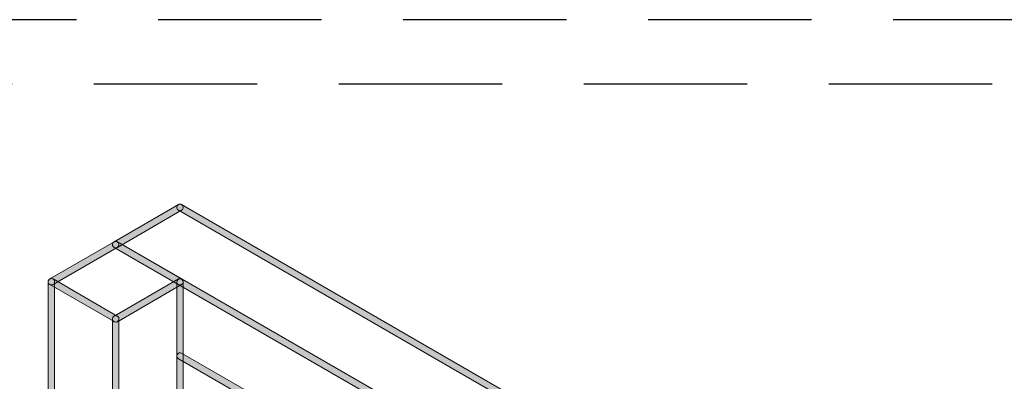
# Paper-space layout 'A01 Title Sheet' of a CAD drawing. Header units: millimetres. Extents: x 0 to 2642, y -51 to 594.
# Tile 10 of 14: x 512 to 589, y 566 to 594. Entities that reach past the tile are written whole.
import ezdxf
from ezdxf.enums import TextEntityAlignment as Align
from ezdxf.lldxf.tags import DXFTag

# ---------------------------------------------------------------- set-up
doc = ezdxf.new("R2010")
doc.units = ezdxf.units.MM
doc.linetypes.add('DASHED', pattern=[19.05, 12.7, -6.35])
doc.layers.add('A_10_Sheet_Annotation', color=250, linetype='Continuous', lineweight=25)
doc.layers.add('A_10_Sheet_NoPlot', color=9, linetype='DASHED', lineweight=25, plot=False, transparency=0.5)
doc.styles.get("Standard").update_dxf_attribs({"font": 'arial.ttf'})
doc.styles.add('Standard 2.5mm (Annotative)', font='arial.ttf', dxfattribs={"height": 2.5})
doc.styles.add('Standard 3.0mm (Annotative)', font='arial.ttf', dxfattribs={"height": 3})
tags = doc.linetypes.add('COMM', pattern='A,12.7,-5.08,["TC",Standard,S=2.54,R=0,X=-2.54,Y=-1.27],-5', length=22.78).pattern_tags.tags
tags[6] = DXFTag(74, 10)

# ---------------------------------------------------------------- blocks, each defined once
blk = doc.blocks.new('Title Block - Project Title Sheet')
at = {"true_color": 0x28225c}
h = blk.add_hatch(color=179, dxfattribs=at)
h.dxf.hatch_style = 2
edge = h.paths.add_edge_path()
edge.add_spline(control_points=[(519.488, 576.402), (519.419, 576.522), (519.461, 576.676), (519.581, 576.745), (519.581, 576.745), (519.581, 576.745), (519.581, 576.745), (519.581, 576.745), (524.578, 579.631), (524.578, 579.631), (524.698, 579.7), (524.852, 579.659), (524.921, 579.539), (524.921, 579.539), (524.921, 579.539), (524.921, 579.539), (524.991, 579.419), (524.95, 579.265), (524.829, 579.195), (524.829, 579.195), (524.829, 579.195), (524.829, 579.195), (524.829, 579.195), (519.832, 576.31), (519.832, 576.31), (519.792, 576.287), (519.748, 576.276), (519.706, 576.276), (519.706, 576.276), (519.706, 576.276), (519.706, 576.276), (519.619, 576.276), (519.535, 576.321), (519.488, 576.402), (519.488, 576.402), (519.488, 576.402), (519.488, 576.402)], knot_values=[0, 0, 0, 0, 1, 1, 1, 2, 2, 2, 3, 3, 3, 4, 4, 4, 5, 5, 5, 6, 6, 6, 7, 7, 7, 8, 8, 8, 9, 9, 9, 10, 10, 10, 11, 11, 11, 12, 12, 12, 12], degree=3, periodic=0)
h = blk.add_hatch(color=179, dxfattribs=at)
h.dxf.hatch_style = 2
edge = h.paths.add_edge_path()
edge.add_spline(control_points=[(554.567, 561.882), (554.567, 561.882), (524.578, 579.196), (524.578, 579.196), (524.458, 579.265), (524.417, 579.418), (524.486, 579.539), (524.486, 579.539), (524.486, 579.539), (524.486, 579.539), (524.556, 579.659), (524.71, 579.7), (524.829, 579.631), (524.829, 579.631), (524.829, 579.631), (524.829, 579.631), (524.829, 579.631), (554.818, 562.317), (554.818, 562.317), (554.938, 562.248), (554.98, 562.094), (554.91, 561.973), (554.91, 561.973), (554.91, 561.973), (554.91, 561.973), (554.863, 561.893), (554.779, 561.848), (554.692, 561.848), (554.692, 561.848), (554.692, 561.848), (554.692, 561.848), (554.649, 561.848), (554.606, 561.859), (554.567, 561.882), (554.567, 561.882), (554.567, 561.882), (554.567, 561.882)], knot_values=[0, 0, 0, 0, 1, 1, 1, 2, 2, 2, 3, 3, 3, 4, 4, 4, 5, 5, 5, 6, 6, 6, 7, 7, 7, 8, 8, 8, 9, 9, 9, 10, 10, 10, 11, 11, 11, 12, 12, 12, 12], degree=3, periodic=0)
h = blk.add_hatch(color=179, dxfattribs=at)
h.dxf.hatch_style = 2
edge = h.paths.add_edge_path()
edge.add_spline(control_points=[(514.49, 573.517), (514.421, 573.637), (514.462, 573.791), (514.582, 573.859), (514.582, 573.859), (514.582, 573.859), (514.582, 573.859), (514.582, 573.859), (519.581, 576.745), (519.581, 576.745), (519.701, 576.814), (519.854, 576.773), (519.924, 576.653), (519.924, 576.653), (519.924, 576.653), (519.924, 576.653), (519.993, 576.533), (519.952, 576.38), (519.831, 576.31), (519.831, 576.31), (519.831, 576.31), (519.831, 576.31), (519.831, 576.31), (514.833, 573.425), (514.833, 573.425), (514.794, 573.402), (514.751, 573.391), (514.708, 573.391), (514.708, 573.391), (514.708, 573.391), (514.708, 573.391), (514.622, 573.391), (514.537, 573.436), (514.49, 573.517), (514.49, 573.517), (514.49, 573.517), (514.49, 573.517)], knot_values=[0, 0, 0, 0, 1, 1, 1, 2, 2, 2, 3, 3, 3, 4, 4, 4, 5, 5, 5, 6, 6, 6, 7, 7, 7, 8, 8, 8, 9, 9, 9, 10, 10, 10, 11, 11, 11, 12, 12, 12, 12], degree=3, periodic=0)
h = blk.add_hatch(color=179, dxfattribs=at)
h.dxf.hatch_style = 2
edge = h.paths.add_edge_path()
edge.add_spline(control_points=[(524.579, 573.425), (524.579, 573.425), (519.581, 576.31), (519.581, 576.31), (519.461, 576.379), (519.419, 576.533), (519.488, 576.653), (519.488, 576.653), (519.488, 576.653), (519.488, 576.653), (519.558, 576.773), (519.711, 576.815), (519.832, 576.745), (519.832, 576.745), (519.832, 576.745), (519.832, 576.745), (519.832, 576.745), (524.829, 573.86), (524.829, 573.86), (524.95, 573.79), (524.991, 573.636), (524.921, 573.516), (524.921, 573.516), (524.921, 573.516), (524.921, 573.516), (524.875, 573.436), (524.791, 573.391), (524.704, 573.391), (524.704, 573.391), (524.704, 573.391), (524.704, 573.391), (524.661, 573.391), (524.618, 573.402), (524.579, 573.425), (524.579, 573.425), (524.579, 573.425), (524.579, 573.425)], knot_values=[0, 0, 0, 0, 1, 1, 1, 2, 2, 2, 3, 3, 3, 4, 4, 4, 5, 5, 5, 6, 6, 6, 7, 7, 7, 8, 8, 8, 9, 9, 9, 10, 10, 10, 11, 11, 11, 12, 12, 12, 12], degree=3, periodic=0)
h = blk.add_hatch(color=179, dxfattribs=at)
h.dxf.hatch_style = 2
edge = h.paths.add_edge_path()
edge.add_spline(control_points=[(549.569, 558.996), (549.569, 558.996), (519.58, 576.31), (519.58, 576.31), (519.46, 576.38), (519.419, 576.533), (519.488, 576.653), (519.488, 576.653), (519.488, 576.653), (519.488, 576.653), (519.558, 576.773), (519.711, 576.815), (519.832, 576.745), (519.832, 576.745), (519.832, 576.745), (519.832, 576.745), (519.832, 576.745), (549.82, 559.431), (549.82, 559.431), (549.94, 559.361), (549.981, 559.208), (549.912, 559.088), (549.912, 559.088), (549.912, 559.088), (549.912, 559.088), (549.865, 559.007), (549.781, 558.962), (549.694, 558.962), (549.694, 558.962), (549.694, 558.962), (549.694, 558.962), (549.652, 558.962), (549.608, 558.974), (549.569, 558.996), (549.569, 558.996), (549.569, 558.996), (549.569, 558.996)], knot_values=[0, 0, 0, 0, 1, 1, 1, 2, 2, 2, 3, 3, 3, 4, 4, 4, 5, 5, 5, 6, 6, 6, 7, 7, 7, 8, 8, 8, 9, 9, 9, 10, 10, 10, 11, 11, 11, 12, 12, 12, 12], degree=3, periodic=0)
h = blk.add_hatch(color=179, dxfattribs=at)
h.dxf.hatch_style = 2
edge = h.paths.add_edge_path()
edge.add_spline(control_points=[(519.581, 570.539), (519.581, 570.539), (514.582, 573.425), (514.582, 573.425), (514.462, 573.494), (514.421, 573.648), (514.49, 573.768), (514.49, 573.768), (514.49, 573.768), (514.49, 573.768), (514.56, 573.888), (514.714, 573.929), (514.833, 573.859), (514.833, 573.859), (514.833, 573.859), (514.833, 573.859), (514.833, 573.859), (519.831, 570.974), (519.831, 570.974), (519.952, 570.904), (519.993, 570.751), (519.924, 570.631), (519.924, 570.631), (519.924, 570.631), (519.924, 570.631), (519.877, 570.55), (519.792, 570.505), (519.705, 570.505), (519.705, 570.505), (519.705, 570.505), (519.705, 570.505), (519.663, 570.505), (519.62, 570.516), (519.581, 570.539), (519.581, 570.539), (519.581, 570.539), (519.581, 570.539)], knot_values=[0, 0, 0, 0, 1, 1, 1, 2, 2, 2, 3, 3, 3, 4, 4, 4, 5, 5, 5, 6, 6, 6, 7, 7, 7, 8, 8, 8, 9, 9, 9, 10, 10, 10, 11, 11, 11, 12, 12, 12, 12], degree=3, periodic=0)
h = blk.add_hatch(color=179, dxfattribs=at)
h.dxf.hatch_style = 2
edge = h.paths.add_edge_path()
edge.add_spline(control_points=[(514.457, 515.93), (514.457, 515.93), (514.457, 573.643), (514.457, 573.643), (514.457, 573.781), (514.57, 573.893), (514.708, 573.893), (514.708, 573.893), (514.708, 573.893), (514.708, 573.893), (514.846, 573.893), (514.959, 573.781), (514.959, 573.643), (514.959, 573.643), (514.959, 573.643), (514.959, 573.643), (514.959, 573.643), (514.959, 515.93), (514.959, 515.93), (514.959, 515.791), (514.846, 515.679), (514.708, 515.679), (514.708, 515.679), (514.708, 515.679), (514.708, 515.679), (514.57, 515.679), (514.457, 515.791), (514.457, 515.93), (514.457, 515.93), (514.457, 515.93), (514.457, 515.93)], knot_values=[0, 0, 0, 0, 1, 1, 1, 2, 2, 2, 3, 3, 3, 4, 4, 4, 5, 5, 5, 6, 6, 6, 7, 7, 7, 8, 8, 8, 9, 9, 9, 10, 10, 10, 10], degree=3, periodic=0)
h = blk.add_hatch(color=179, dxfattribs=at)
h.dxf.hatch_style = 2
edge = h.paths.add_edge_path()
edge.add_spline(control_points=[(519.488, 570.631), (519.419, 570.751), (519.461, 570.904), (519.581, 570.974), (519.581, 570.974), (519.581, 570.974), (519.581, 570.974), (519.581, 570.974), (524.578, 573.86), (524.578, 573.86), (524.698, 573.929), (524.852, 573.888), (524.921, 573.768), (524.921, 573.768), (524.921, 573.768), (524.921, 573.768), (524.991, 573.648), (524.95, 573.494), (524.829, 573.425), (524.829, 573.425), (524.829, 573.425), (524.829, 573.425), (524.829, 573.425), (519.832, 570.538), (519.832, 570.538), (519.792, 570.516), (519.748, 570.505), (519.706, 570.505), (519.706, 570.505), (519.706, 570.505), (519.706, 570.505), (519.62, 570.505), (519.535, 570.55), (519.488, 570.631), (519.488, 570.631), (519.488, 570.631), (519.488, 570.631)], knot_values=[0, 0, 0, 0, 1, 1, 1, 2, 2, 2, 3, 3, 3, 4, 4, 4, 5, 5, 5, 6, 6, 6, 7, 7, 7, 8, 8, 8, 9, 9, 9, 10, 10, 10, 11, 11, 11, 12, 12, 12, 12], degree=3, periodic=0)
h = blk.add_hatch(color=179, dxfattribs=at)
h.dxf.hatch_style = 2
edge = h.paths.add_edge_path()
edge.add_spline(control_points=[(524.453, 545.01), (524.453, 545.01), (524.453, 573.623), (524.453, 573.623), (524.453, 573.761), (524.565, 573.874), (524.704, 573.874), (524.704, 573.874), (524.704, 573.874), (524.704, 573.874), (524.842, 573.874), (524.956, 573.761), (524.956, 573.623), (524.956, 573.623), (524.956, 573.623), (524.956, 573.623), (524.956, 573.623), (524.956, 545.01), (524.956, 545.01), (524.956, 544.871), (524.842, 544.76), (524.704, 544.76), (524.704, 544.76), (524.704, 544.76), (524.704, 544.76), (524.565, 544.76), (524.453, 544.871), (524.453, 545.01), (524.453, 545.01), (524.453, 545.01), (524.453, 545.01)], knot_values=[0, 0, 0, 0, 1, 1, 1, 2, 2, 2, 3, 3, 3, 4, 4, 4, 5, 5, 5, 6, 6, 6, 7, 7, 7, 8, 8, 8, 9, 9, 9, 10, 10, 10, 10], degree=3, periodic=0)
h = blk.add_hatch(color=179, dxfattribs=at)
h.dxf.hatch_style = 2
edge = h.paths.add_edge_path()
edge.add_spline(control_points=[(519.455, 513.044), (519.455, 513.044), (519.455, 570.756), (519.455, 570.756), (519.455, 570.896), (519.568, 571.007), (519.706, 571.007), (519.706, 571.007), (519.706, 571.007), (519.706, 571.007), (519.845, 571.007), (519.957, 570.896), (519.957, 570.756), (519.957, 570.756), (519.957, 570.756), (519.957, 570.756), (519.957, 570.756), (519.957, 513.044), (519.957, 513.044), (519.957, 512.905), (519.845, 512.792), (519.706, 512.792), (519.706, 512.792), (519.706, 512.792), (519.706, 512.792), (519.568, 512.792), (519.455, 512.905), (519.455, 513.044), (519.455, 513.044), (519.455, 513.044), (519.455, 513.044)], knot_values=[0, 0, 0, 0, 1, 1, 1, 2, 2, 2, 3, 3, 3, 4, 4, 4, 5, 5, 5, 6, 6, 6, 7, 7, 7, 8, 8, 8, 9, 9, 9, 10, 10, 10, 10], degree=3, periodic=0)
h = blk.add_hatch(color=179, dxfattribs=at)
h.dxf.hatch_style = 2
edge = h.paths.add_edge_path()
edge.add_spline(control_points=[(549.569, 553.224), (549.569, 553.224), (524.578, 567.653), (524.578, 567.653), (524.458, 567.722), (524.417, 567.876), (524.486, 567.997), (524.486, 567.997), (524.486, 567.997), (524.486, 567.997), (524.556, 568.117), (524.71, 568.158), (524.83, 568.089), (524.83, 568.089), (524.83, 568.089), (524.83, 568.089), (524.83, 568.089), (549.82, 553.66), (549.82, 553.66), (549.94, 553.591), (549.981, 553.437), (549.912, 553.317), (549.912, 553.317), (549.912, 553.317), (549.912, 553.317), (549.865, 553.236), (549.781, 553.191), (549.693, 553.191), (549.693, 553.191), (549.693, 553.191), (549.693, 553.191), (549.651, 553.191), (549.608, 553.202), (549.569, 553.224), (549.569, 553.224), (549.569, 553.224), (549.569, 553.224)], knot_values=[0, 0, 0, 0, 1, 1, 1, 2, 2, 2, 3, 3, 3, 4, 4, 4, 5, 5, 5, 6, 6, 6, 7, 7, 7, 8, 8, 8, 9, 9, 9, 10, 10, 10, 11, 11, 11, 12, 12, 12, 12], degree=3, periodic=0)
at = {"lineweight": 0}
for points in [[(524.704, 579.413), (524.704, 579.413)], [(519.706, 576.528), (519.706, 576.528)]]:
    blk.add_lwpolyline(points, dxfattribs=at)
for points, knots in [([(519.488, 576.402), (519.419, 576.522), (519.461, 576.676), (519.581, 576.745), (519.581, 576.745), (519.581, 576.745), (519.581, 576.745), (519.581, 576.745), (524.578, 579.631), (524.578, 579.631), (524.698, 579.7), (524.852, 579.659), (524.921, 579.539), (524.921, 579.539), (524.921, 579.539), (524.921, 579.539), (524.991, 579.419), (524.95, 579.265), (524.829, 579.195), (524.829, 579.195), (524.829, 579.195), (524.829, 579.195), (524.829, 579.195), (519.832, 576.31), (519.832, 576.31), (519.792, 576.287), (519.748, 576.276), (519.706, 576.276), (519.706, 576.276), (519.706, 576.276), (519.706, 576.276), (519.619, 576.276), (519.535, 576.321), (519.488, 576.402), (519.488, 576.402), (519.488, 576.402), (519.488, 576.402)], [0, 0, 0, 0, 1, 1, 1, 2, 2, 2, 3, 3, 3, 4, 4, 4, 5, 5, 5, 6, 6, 6, 7, 7, 7, 8, 8, 8, 9, 9, 9, 10, 10, 10, 11, 11, 11, 12, 12, 12, 12]), ([(554.567, 561.882), (554.567, 561.882), (524.578, 579.196), (524.578, 579.196), (524.458, 579.265), (524.417, 579.418), (524.486, 579.539), (524.486, 579.539), (524.486, 579.539), (524.486, 579.539), (524.556, 579.659), (524.71, 579.7), (524.829, 579.631), (524.829, 579.631), (524.829, 579.631), (524.829, 579.631), (524.829, 579.631), (554.818, 562.317), (554.818, 562.317), (554.938, 562.248), (554.98, 562.094), (554.91, 561.973), (554.91, 561.973), (554.91, 561.973), (554.91, 561.973), (554.863, 561.893), (554.779, 561.848), (554.692, 561.848), (554.692, 561.848), (554.692, 561.848), (554.692, 561.848), (554.649, 561.848), (554.606, 561.859), (554.567, 561.882), (554.567, 561.882), (554.567, 561.882), (554.567, 561.882)], [0, 0, 0, 0, 1, 1, 1, 2, 2, 2, 3, 3, 3, 4, 4, 4, 5, 5, 5, 6, 6, 6, 7, 7, 7, 8, 8, 8, 9, 9, 9, 10, 10, 10, 11, 11, 11, 12, 12, 12, 12]), ([(514.49, 573.517), (514.421, 573.637), (514.462, 573.791), (514.582, 573.859), (514.582, 573.859), (514.582, 573.859), (514.582, 573.859), (514.582, 573.859), (519.581, 576.745), (519.581, 576.745), (519.701, 576.814), (519.854, 576.773), (519.924, 576.653), (519.924, 576.653), (519.924, 576.653), (519.924, 576.653), (519.993, 576.533), (519.952, 576.38), (519.831, 576.31), (519.831, 576.31), (519.831, 576.31), (519.831, 576.31), (519.831, 576.31), (514.833, 573.425), (514.833, 573.425), (514.794, 573.402), (514.751, 573.391), (514.708, 573.391), (514.708, 573.391), (514.708, 573.391), (514.708, 573.391), (514.622, 573.391), (514.537, 573.436), (514.49, 573.517), (514.49, 573.517), (514.49, 573.517), (514.49, 573.517)], [0, 0, 0, 0, 1, 1, 1, 2, 2, 2, 3, 3, 3, 4, 4, 4, 5, 5, 5, 6, 6, 6, 7, 7, 7, 8, 8, 8, 9, 9, 9, 10, 10, 10, 11, 11, 11, 12, 12, 12, 12]), ([(524.579, 573.425), (524.579, 573.425), (519.581, 576.31), (519.581, 576.31), (519.461, 576.379), (519.419, 576.533), (519.488, 576.653), (519.488, 576.653), (519.488, 576.653), (519.488, 576.653), (519.558, 576.773), (519.711, 576.815), (519.832, 576.745), (519.832, 576.745), (519.832, 576.745), (519.832, 576.745), (519.832, 576.745), (524.829, 573.86), (524.829, 573.86), (524.95, 573.79), (524.991, 573.636), (524.921, 573.516), (524.921, 573.516), (524.921, 573.516), (524.921, 573.516), (524.875, 573.436), (524.791, 573.391), (524.704, 573.391), (524.704, 573.391), (524.704, 573.391), (524.704, 573.391), (524.661, 573.391), (524.618, 573.402), (524.579, 573.425), (524.579, 573.425), (524.579, 573.425), (524.579, 573.425)], [0, 0, 0, 0, 1, 1, 1, 2, 2, 2, 3, 3, 3, 4, 4, 4, 5, 5, 5, 6, 6, 6, 7, 7, 7, 8, 8, 8, 9, 9, 9, 10, 10, 10, 11, 11, 11, 12, 12, 12, 12]), ([(549.569, 558.996), (549.569, 558.996), (519.58, 576.31), (519.58, 576.31), (519.46, 576.38), (519.419, 576.533), (519.488, 576.653), (519.488, 576.653), (519.488, 576.653), (519.488, 576.653), (519.558, 576.773), (519.711, 576.815), (519.832, 576.745), (519.832, 576.745), (519.832, 576.745), (519.832, 576.745), (519.832, 576.745), (549.82, 559.431), (549.82, 559.431), (549.94, 559.361), (549.981, 559.208), (549.912, 559.088), (549.912, 559.088), (549.912, 559.088), (549.912, 559.088), (549.865, 559.007), (549.781, 558.962), (549.694, 558.962), (549.694, 558.962), (549.694, 558.962), (549.694, 558.962), (549.652, 558.962), (549.608, 558.974), (549.569, 558.996), (549.569, 558.996), (549.569, 558.996), (549.569, 558.996)], [0, 0, 0, 0, 1, 1, 1, 2, 2, 2, 3, 3, 3, 4, 4, 4, 5, 5, 5, 6, 6, 6, 7, 7, 7, 8, 8, 8, 9, 9, 9, 10, 10, 10, 11, 11, 11, 12, 12, 12, 12]), ([(519.581, 570.539), (519.581, 570.539), (514.582, 573.425), (514.582, 573.425), (514.462, 573.494), (514.421, 573.648), (514.49, 573.768), (514.49, 573.768), (514.49, 573.768), (514.49, 573.768), (514.56, 573.888), (514.714, 573.929), (514.833, 573.859), (514.833, 573.859), (514.833, 573.859), (514.833, 573.859), (514.833, 573.859), (519.831, 570.974), (519.831, 570.974), (519.952, 570.904), (519.993, 570.751), (519.924, 570.631), (519.924, 570.631), (519.924, 570.631), (519.924, 570.631), (519.877, 570.55), (519.792, 570.505), (519.705, 570.505), (519.705, 570.505), (519.705, 570.505), (519.705, 570.505), (519.663, 570.505), (519.62, 570.516), (519.581, 570.539), (519.581, 570.539), (519.581, 570.539), (519.581, 570.539)], [0, 0, 0, 0, 1, 1, 1, 2, 2, 2, 3, 3, 3, 4, 4, 4, 5, 5, 5, 6, 6, 6, 7, 7, 7, 8, 8, 8, 9, 9, 9, 10, 10, 10, 11, 11, 11, 12, 12, 12, 12]), ([(514.457, 515.93), (514.457, 515.93), (514.457, 573.643), (514.457, 573.643), (514.457, 573.781), (514.57, 573.893), (514.708, 573.893), (514.708, 573.893), (514.708, 573.893), (514.708, 573.893), (514.846, 573.893), (514.959, 573.781), (514.959, 573.643), (514.959, 573.643), (514.959, 573.643), (514.959, 573.643), (514.959, 573.643), (514.959, 515.93), (514.959, 515.93), (514.959, 515.791), (514.846, 515.679), (514.708, 515.679), (514.708, 515.679), (514.708, 515.679), (514.708, 515.679), (514.57, 515.679), (514.457, 515.791), (514.457, 515.93), (514.457, 515.93), (514.457, 515.93), (514.457, 515.93)], [0, 0, 0, 0, 1, 1, 1, 2, 2, 2, 3, 3, 3, 4, 4, 4, 5, 5, 5, 6, 6, 6, 7, 7, 7, 8, 8, 8, 9, 9, 9, 10, 10, 10, 10]), ([(519.488, 570.631), (519.419, 570.751), (519.461, 570.904), (519.581, 570.974), (519.581, 570.974), (519.581, 570.974), (519.581, 570.974), (519.581, 570.974), (524.578, 573.86), (524.578, 573.86), (524.698, 573.929), (524.852, 573.888), (524.921, 573.768), (524.921, 573.768), (524.921, 573.768), (524.921, 573.768), (524.991, 573.648), (524.95, 573.494), (524.829, 573.425), (524.829, 573.425), (524.829, 573.425), (524.829, 573.425), (524.829, 573.425), (519.832, 570.538), (519.832, 570.538), (519.792, 570.516), (519.748, 570.505), (519.706, 570.505), (519.706, 570.505), (519.706, 570.505), (519.706, 570.505), (519.62, 570.505), (519.535, 570.55), (519.488, 570.631), (519.488, 570.631), (519.488, 570.631), (519.488, 570.631)], [0, 0, 0, 0, 1, 1, 1, 2, 2, 2, 3, 3, 3, 4, 4, 4, 5, 5, 5, 6, 6, 6, 7, 7, 7, 8, 8, 8, 9, 9, 9, 10, 10, 10, 11, 11, 11, 12, 12, 12, 12]), ([(524.453, 545.01), (524.453, 545.01), (524.453, 573.623), (524.453, 573.623), (524.453, 573.761), (524.565, 573.874), (524.704, 573.874), (524.704, 573.874), (524.704, 573.874), (524.704, 573.874), (524.842, 573.874), (524.956, 573.761), (524.956, 573.623), (524.956, 573.623), (524.956, 573.623), (524.956, 573.623), (524.956, 573.623), (524.956, 545.01), (524.956, 545.01), (524.956, 544.871), (524.842, 544.76), (524.704, 544.76), (524.704, 544.76), (524.704, 544.76), (524.704, 544.76), (524.565, 544.76), (524.453, 544.871), (524.453, 545.01), (524.453, 545.01), (524.453, 545.01), (524.453, 545.01)], [0, 0, 0, 0, 1, 1, 1, 2, 2, 2, 3, 3, 3, 4, 4, 4, 5, 5, 5, 6, 6, 6, 7, 7, 7, 8, 8, 8, 9, 9, 9, 10, 10, 10, 10]), ([(519.455, 513.044), (519.455, 513.044), (519.455, 570.756), (519.455, 570.756), (519.455, 570.896), (519.568, 571.007), (519.706, 571.007), (519.706, 571.007), (519.706, 571.007), (519.706, 571.007), (519.845, 571.007), (519.957, 570.896), (519.957, 570.756), (519.957, 570.756), (519.957, 570.756), (519.957, 570.756), (519.957, 570.756), (519.957, 513.044), (519.957, 513.044), (519.957, 512.905), (519.845, 512.792), (519.706, 512.792), (519.706, 512.792), (519.706, 512.792), (519.706, 512.792), (519.568, 512.792), (519.455, 512.905), (519.455, 513.044), (519.455, 513.044), (519.455, 513.044), (519.455, 513.044)], [0, 0, 0, 0, 1, 1, 1, 2, 2, 2, 3, 3, 3, 4, 4, 4, 5, 5, 5, 6, 6, 6, 7, 7, 7, 8, 8, 8, 9, 9, 9, 10, 10, 10, 10]), ([(549.569, 553.224), (549.569, 553.224), (524.578, 567.653), (524.578, 567.653), (524.458, 567.722), (524.417, 567.876), (524.486, 567.997), (524.486, 567.997), (524.486, 567.997), (524.486, 567.997), (524.556, 568.117), (524.71, 568.158), (524.83, 568.089), (524.83, 568.089), (524.83, 568.089), (524.83, 568.089), (524.83, 568.089), (549.82, 553.66), (549.82, 553.66), (549.94, 553.591), (549.981, 553.437), (549.912, 553.317), (549.912, 553.317), (549.912, 553.317), (549.912, 553.317), (549.865, 553.236), (549.781, 553.191), (549.693, 553.191), (549.693, 553.191), (549.693, 553.191), (549.693, 553.191), (549.651, 553.191), (549.608, 553.202), (549.569, 553.224), (549.569, 553.224), (549.569, 553.224), (549.569, 553.224)], [0, 0, 0, 0, 1, 1, 1, 2, 2, 2, 3, 3, 3, 4, 4, 4, 5, 5, 5, 6, 6, 6, 7, 7, 7, 8, 8, 8, 9, 9, 9, 10, 10, 10, 11, 11, 11, 12, 12, 12, 12])]:
    blk.add_open_spline(points, degree=3, knots=knots, dxfattribs=at)
at = {"layer": 'A_10_Sheet_NoPlot'}
for points in [[(0, 594), (0, 0), (840.5, 0), (840.5, 594)], [(10, 589), (10, 5), (835.5, 5), (835.5, 589)]]:
    blk.add_lwpolyline(points, close=True, dxfattribs=at)
at = {"color": 254, "linetype": 'COMM', "lineweight": 18, "ltscale": 1.0153e-115, "true_color": 0xe0e0e0, "flags": 90}
blk.add_attdef('03-PROJECT-TITLE', text='', height=25, rotation=90, dxfattribs=at).set_placement((810.5, 15), align=Align.BOTTOM_LEFT)
at = {"color": 255, "linetype": 'COMM', "lineweight": 18, "style": 'Standard 3.0mm (Annotative)'}
blk.add_attdef('STAGE:10-PURPOSE', text='', height=3, dxfattribs=at).set_placement((609.838, 80.266), align=Align.TOP_LEFT)
at = {"color": 255, "lineweight": 30, "style": 'Standard 2.5mm (Annotative)'}
for tag, p in [('SITE-AREA:08A-PROJECT-AREA-SITE', (609.838, 72.765)), ('OWNERSHIP-AREA:08B-PROJECT-AREA-OWNERSHIP', (609.954, 67.745))]:
    blk.add_attdef(tag, p, '', height=2.5, dxfattribs=at)
at = {"color": 255, "linetype": 'DASHED', "lineweight": 30, "flags": 104}
for tag, p in [('04A-PROJECT-ADDRESS-LINE1', (609.838, 61.77)), ('05-CLIENT', (609.838, 38.425))]:
    blk.add_attdef(tag, text='', height=3, dxfattribs=at).set_placement(p, align=Align.TOP_LEFT)
at = {"color": 255, "linetype": 'DASHED', "style": 'Standard 3.0mm (Annotative)'}
for tag, p in [('04B-PROJECT-ADDRESS-LINE2', (609.838, 55.768)), ('04C-PROJECT-ADDRESS-CITY', (609.838, 50.165)), ('04D-PROJECT-ADDRESS-POSTCODE', (609.838, 44.561))]:
    blk.add_attdef(tag, text='', height=3, dxfattribs=at).set_placement(p, align=Align.TOP_LEFT)
at = {"color": 254, "linetype": 'Continuous', "true_color": 0xe3e3e3, "style": 'Standard 3.0mm (Annotative)', "flags": 8}
blk.add_attdef('06', (823.099, 15), '', height=3, rotation=90, dxfattribs=at)

psp = doc.layouts.new('A01 Title Sheet')

# ---------------------------------------------------------------- block references
at = {"layer": 'A_10_Sheet_Annotation', "lineweight": 30}
psp.add_blockref('Title Block - Project Title Sheet', (0, 0), dxfattribs=at)

doc.saveas('drawing.dxf')
